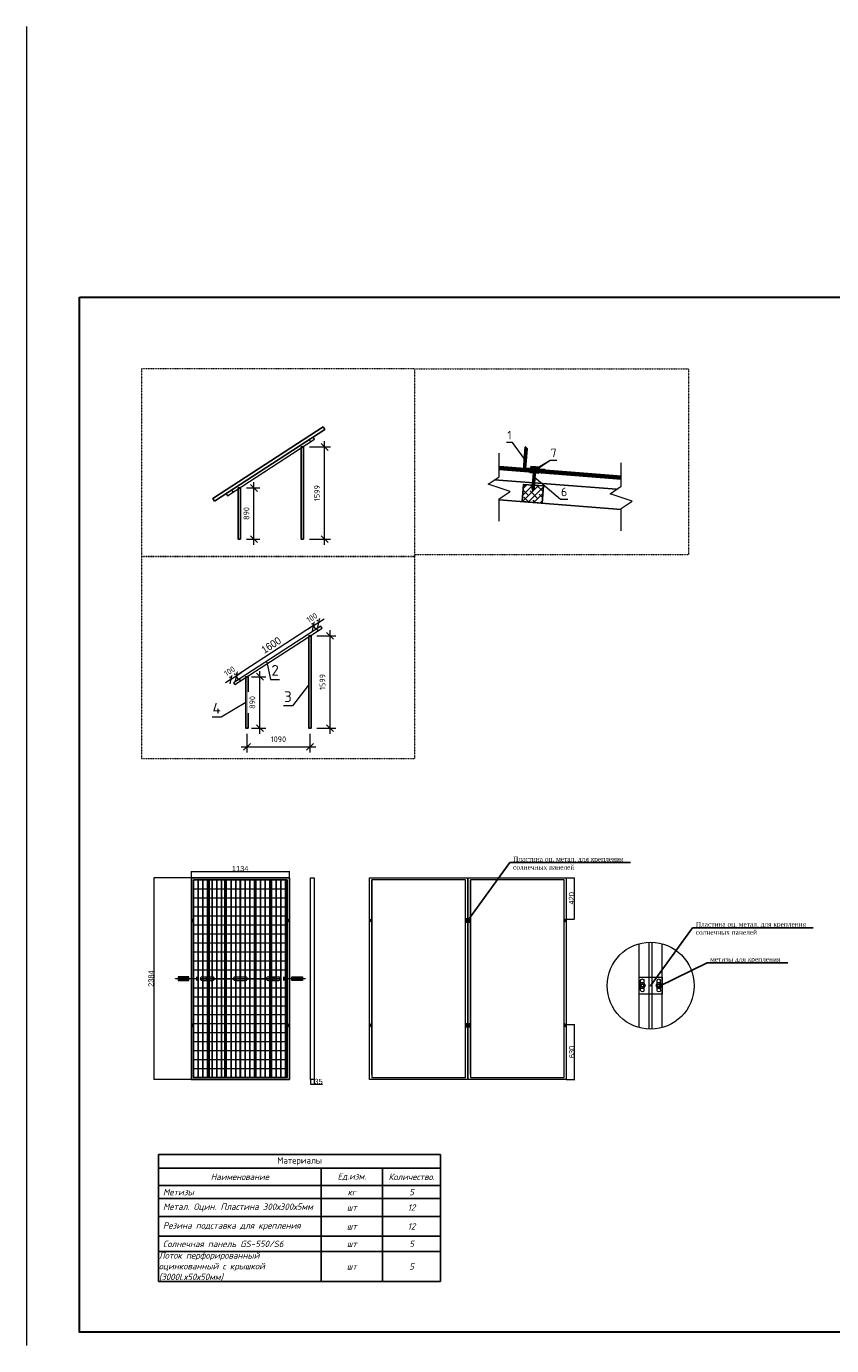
# Model space of a CAD drawing. Header units: millimetres. Extents: x -228268 to 1513407, y -439898 to -137408.
# Tile 116 of 128: x 372813 to 395131, y -381996 to -345414. Entities that reach past the tile are written whole.
import ezdxf
from ezdxf import colors
from ezdxf.entities.mleader import LeaderData, LeaderLine
from ezdxf.enums import TextEntityAlignment as Align
from ezdxf.math import Vec2, Vec3

# ---------------------------------------------------------------- set-up
doc = ezdxf.new("R2010")
doc.units = ezdxf.units.MM
for name, pattern in [('( Dashed )', [0.75, 0.5, -0.25]), ('CENTER', [2, 1.25, -0.25, 0.25, -0.25]), ('DASHED', [0.75, 0.5, -0.25])]:
    doc.linetypes.add(name, pattern=pattern)
for name, color, linetype in [('PDF _USTUN HIDDEN', 7, 'Continuous'), ('PDF _Текст', 7, 'Continuous'), ('SEC. Оборудование (Equipment)', 7, 'Continuous')]:
    doc.layers.add(name, color=color, linetype=linetype)
for name, color, linetype, lineweight in [('Windows', 7, 'Continuous', 30), ('Кровля', 7, 'Continuous', 30), ('Линия', 7, 'Continuous', 25), ('Штриховка', 41, 'Continuous', 5), ('ЭЛЕКТРООСВЕЩЕНИЕ', 7, 'Continuous', 50), ('ЭМ', 3, 'Continuous', 20)]:
    doc.layers.add(name, color=color, linetype=linetype, lineweight=lineweight)
doc.styles.add('Annotative', font='times.ttf', dxfattribs={"height": 3})
doc.styles.add('Arial', font='arial.ttf', dxfattribs={"width": 0.9})
doc.styles.add('PDF Arial', font='arial.ttf')
doc.styles.get("Standard").update_dxf_attribs({"font": 'isocpeur.ttf'})
doc.styles.add('X_ISO', font='romans.shx', dxfattribs={"height": 2.5})
doc.styles.add('ГОСТ 350', font='isocpeur.ttf', dxfattribs={"height": 350})
doc.dimstyles.new('GB-5', dxfattribs={"dimtxt": 200, "dimasz": 120, "dimexe": 100, "dimexo": 100, "dimgap": 80, "dimtad": 1, "dimdec": 0, "dimdsep": 46, "dimtxsty": 'Standard', "dimblk": 'OBLIQUE', "dimcen": -200, "dimdle": 100, "dimadec": 0, "dimazin": 0, "dimtfac": 0.7, "dimtdec": 0, "dimtix": 1, "dimtmove": 0, "dimatfit": 3, "dimldrblk": 'OBLIQUE', "dimfxl": 1, "dimtfill": 1, "dimtzin": 0, "dimarcsym": 0})
doc.dimstyles.new('привязки', dxfattribs={"dimtxt": 130, "dimasz": 70, "dimexe": 0, "dimexo": 0, "dimgap": 50, "dimtad": 1, "dimdec": 0, "dimzin": 1, "dimdsep": 46, "dimtxsty": 'Arial', "dimblk": 'ARCHTICK', "dimcen": 2.5, "dimclrd": 256, "dimclre": 256, "dimclrt": 7, "dimadec": 1, "dimazin": 0, "dimtfac": 1, "dimtdec": 0, "dimtmove": 0, "dimatfit": 3, "dimldrblk": 'ARCHTICK', "dimfxl": 1, "dimarcsym": 0})

# ---------------------------------------------------------------- blocks, each defined once
blk = doc.blocks.new('_DotSmall')
at = {"color": 0, "linetype": 'ByBlock', "const_width": 0.5}
blk.add_lwpolyline([(-0.0625, 0, 1), (0.0625, 0, 1)], format="xyb", close=True, dxfattribs=at)
blk = doc.blocks.new('*T452')
at = {"layer": 'SEC. Оборудование (Equipment)', "color": 0, "linetype": 'ByBlock', "lineweight": -2, "transparency": 16777216}
for p, q in [((0, 0), (7815, 0)), ((0, 0), (0, -3519)), ((7815, 0), (7815, -3519)), ((0, -377), (4506, -377)), ((4506, -377), (7815, -377)), ((4506, -377), (4506, -863)), ((6210, -377), (6210, -3519)), ((0, -863), (7815, -863)), ((4506, -863), (4506, -1224)), ((0, -1224), (7815, -1224)), ((4506, -1224), (4506, -3519)), ((0, -1719), (7815, -1719)), ((0, -2268), (7815, -2268)), ((0, -2691), (7815, -2691)), ((0, -3519), (4506, -3519)), ((4506, -3519), (7815, -3519))]:
    blk.add_line(p, q, dxfattribs=at)
at = {"layer": 'SEC. Оборудование (Equipment)', "lineweight": -3, "transparency": 16777216}
for s, insert, char_height, width, attachment_point, style in [('Материалы', (3908, -188), 175.5, 7797.13, 5, 'ГОСТ 350'), ('{\\fISOCPEUR|b0|i1|c204|p34;Наименование}', (2253, -620), 175.81, 4488.84, 5, 'X_ISO'), ('{\\fISOCPEUR|b0|i1|c204|p34;Ед.изм.}', (5358, -620), 175.81, 1685.9, 5, 'X_ISO'), ('{\\fISOCPEUR|b0|i1|c204|p34;Количество.}', (7012, -620), 175.81, 1587.54, 5, 'X_ISO'), ('{\\fISOCPEUR|b0|i1|c204|p34;\\C256; Метизы}', (9, -1044), 178.88, 4488.53, 4, 'X_ISO'), ('{\\fISOCPEUR|b0|i1|c204|p34;кг}', (5358, -1044), 175.81, 1685.9, 5, 'X_ISO'), ('{\\fISOCPEUR|b0|i1|c204|p34;5}', (7012, -1044), 178.88, 1579.12, 5, 'X_ISO'), ('{\\fISOCPEUR|b0|i1|c204|p34;\\C256; Метал. Оцин. Пластина 300х300х5мм}', (9, -1472), 178.88, 4488.53, 4, 'X_ISO'), ('{\\fISOCPEUR|b0|i1|c204|p34;шт}', (5358, -1472), 175.81, 1685.9, 5, 'X_ISO'), ('{\\fISOCPEUR|b0|i1|c204|p34;12}', (7012, -1472), 178.88, 1579.12, 5, 'X_ISO'), ('{\\fISOCPEUR|b0|i1|c204|p34;\\C256; Резина подставка для крепления}', (9, -1993), 178.88, 4488.53, 4, 'X_ISO'), ('{\\fISOCPEUR|b0|i1|c204|p34;шт}', (5358, -1993), 175.81, 1685.9, 5, 'X_ISO'), ('{\\fISOCPEUR|b0|i1|c204|p34;12}', (7012, -1993), 178.88, 1579.12, 5, 'X_ISO'), ('{\\fISOCPEUR|b0|i1|c204|p34;\\C256; Солнечная панель GS-550/S6}', (9, -2479), 178.88, 4488.53, 4, 'X_ISO'), ('{\\fISOCPEUR|b0|i1|c204|p34;шт}', (5358, -2479), 175.81, 1685.9, 5, 'X_ISO'), ('{\\fISOCPEUR|b0|i1|c204|p34;5}', (7012, -2479), 178.88, 1579.12, 5, 'X_ISO'), ('{\\fISOCPEUR|b0|i1|c204|p34;\\C256;Лоток перфорированный оцинкованный с крышкой \\fISOCPEUR|b0|i1|c0|p34;(3000L\\fISOCPEUR|b0|i1|c204|p34;х\\fISOCPEUR|b0|i1|c0|p34;50\\fISOCPEUR|b0|i1|c204|p34;х\\fISOCPEUR|b0|i1|c0|p34;50\\fISOCPEUR|b0|i1|c204|p34;мм\\fISOCPEUR|b0|i1|c0|p34;)}', (9, -3105), 178.885, 4488.53, 4, 'X_ISO'), ('{\\fISOCPEUR|b0|i1|c204|p34;шт}', (5358, -3105), 175.81, 1685.9, 5, 'X_ISO'), ('{\\fISOCPEUR|b0|i1|c0|p34;5}', (7012, -3105), 178.88, 1579.12, 5, 'X_ISO')]:
    blk.add_mtext(s, dxfattribs=dict(at, insert=insert, char_height=char_height, width=width, attachment_point=attachment_point, style=style))
blk = doc.blocks.new('_Oblique')
at = {"color": 0, "linetype": 'ByBlock', "lineweight": -2}
blk.add_line((-0.5, -0.5), (0.5, 0.5), dxfattribs=at)
blk = doc.blocks.new('*D445')
at = {"color": 0, "lineweight": -2, "transparency": 16777216}
for p, q in [((10671181, -3606893), (10671181, -3605804)), ((10671050, -3605904), (10671281, -3605904)), ((10671050, -3606793), (10671281, -3606793))]:
    blk.add_line(p, q, dxfattribs=at)
at = {"color": 0, "linetype": 'ByBlock', "lineweight": -2, "transparency": 16777216, "xscale": 120, "yscale": 120, "zscale": 120}
for p, rotation in [((10671181, -3605904), 90), ((10671181, -3606793), 270)]:
    blk.add_blockref('_Oblique', p, dxfattribs=dict(at, rotation=rotation))
at = {"color": 0, "linetype": 'ByBlock', "lineweight": 30, "transparency": 16777216, "insert": (10671050, -3606348), "char_height": 300, "attachment_point": 5, "rotation": 90, "bg_fill": 3, "box_fill_scale": 1.1, "bg_fill_color": 256, "bg_fill_true_color": 13158600, "bg_fill_transparency": 0}
blk.add_mtext('{\\H0.33333x;890}', dxfattribs=at)
at = {"layer": 'Defpoints', "color": 0, "linetype": 'ByBlock', "lineweight": 30, "transparency": 16777216}
for p in [(10670950, -3605904), (10671181, -3605904), (10670950, -3606793)]:
    blk.add_point(p, dxfattribs=at)
blk = doc.blocks.new('*D446')
at = {"color": 0, "lineweight": -2, "transparency": 16777216}
for p, q in [((10672404, -3606893), (10672404, -3605094)), ((10672141, -3605194), (10672504, -3605194)), ((10672141, -3606793), (10672504, -3606793))]:
    blk.add_line(p, q, dxfattribs=at)
at = {"layer": 'Defpoints', "color": 0, "linetype": 'ByBlock', "lineweight": 30, "transparency": 16777216}
for p in [(10672041, -3605194), (10672404, -3605194), (10672041, -3606793)]:
    blk.add_point(p, dxfattribs=at)
at = {"color": 0, "linetype": 'ByBlock', "lineweight": -2, "transparency": 16777216, "xscale": 120, "yscale": 120, "zscale": 120}
for p, rotation in [((10672404, -3605194), 90), ((10672404, -3606793), 270)]:
    blk.add_blockref('_Oblique', p, dxfattribs=dict(at, rotation=rotation))
at = {"color": 0, "linetype": 'ByBlock', "lineweight": 30, "transparency": 16777216, "insert": (10672273, -3605994), "char_height": 300, "attachment_point": 5, "rotation": 90, "bg_fill": 3, "box_fill_scale": 1.1, "bg_fill_color": 256, "bg_fill_true_color": 13158600, "bg_fill_transparency": 0}
blk.add_mtext('{\\H0.33333x;1599}', dxfattribs=at)
blk = doc.blocks.new('_ArchTick')
at = {"color": 0, "linetype": 'ByBlock', "const_width": 0.15}
blk.add_lwpolyline([(-0.5, -0.5), (0.5, 0.5)], dxfattribs=at)
blk = doc.blocks.new('*D438')
at = {"lineweight": -2, "transparency": 16777216}
for p, q in [((10721045, -3610495), (10719703, -3611367)), ((10721086, -3610559), (10721045, -3610495)), ((10719744, -3611431), (10719703, -3611367))]:
    blk.add_line(p, q, dxfattribs=at)
at = {"layer": 'Defpoints', "color": 0, "lineweight": 15, "transparency": 16777216}
for p in [(10721086, -3610559), (10719703, -3611367), (10719744, -3611431)]:
    blk.add_point(p, dxfattribs=at)
at = {"lineweight": -2, "transparency": 16777216, "xscale": 70, "yscale": 70, "zscale": 70}
for p, rotation in [((10721045, -3610495), 33.01683710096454), ((10719703, -3611367), 213.0168371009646)]:
    blk.add_blockref('_ArchTick', p, dxfattribs=dict(at, rotation=rotation))
at = {"color": 7, "lineweight": 15, "transparency": 16777216, "insert": (10720310, -3610834), "char_height": 130, "attachment_point": 5, "rotation": 33.0168, "style": 'Arial'}
blk.add_mtext('1600', dxfattribs=at)
blk = doc.blocks.new('*D440')
at = {"color": 0, "lineweight": -2, "transparency": 16777216}
for p, q in [((10719690, -3611347), (10719649, -3611283)), ((10719703, -3611367), (10719804, -3611302)), ((10719619, -3611421), (10719518, -3611486)), ((10719606, -3611401), (10719565, -3611337)), ((10719619, -3611421), (10719703, -3611367))]:
    blk.add_line(p, q, dxfattribs=at)
at = {"color": 0, "linetype": 'ByBlock', "lineweight": -2, "transparency": 16777216, "xscale": 120, "yscale": 120, "zscale": 120}
for p, rotation in [((10719703, -3611367), 212.7763255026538), ((10719619, -3611421), 32.7763255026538)]:
    blk.add_blockref('_Oblique', p, dxfattribs=dict(at, rotation=rotation))
at = {"color": 0, "linetype": 'ByBlock', "lineweight": 30, "transparency": 16777216, "insert": (10719590, -3611284), "char_height": 300, "attachment_point": 5, "rotation": 32.7763, "bg_fill": 3, "box_fill_scale": 1.1, "bg_fill_color": 256, "bg_fill_true_color": 13158600, "bg_fill_transparency": 0}
blk.add_mtext('{\\H0.33333x;100}', dxfattribs=at)
at = {"layer": 'Defpoints', "color": 0, "linetype": 'ByBlock', "lineweight": 30, "transparency": 16777216}
for p in [(10719660, -3611485), (10719703, -3611367), (10719744, -3611431)]:
    blk.add_point(p, dxfattribs=at)
blk = doc.blocks.new('*D441')
at = {"color": 0, "lineweight": -2, "transparency": 16777216}
for p, q in [((10721032, -3610475), (10720991, -3610411)), ((10721116, -3610420), (10721074, -3610357)), ((10721129, -3610441), (10721230, -3610375)), ((10721045, -3610495), (10720944, -3610560)), ((10721045, -3610495), (10721129, -3610441))]:
    blk.add_line(p, q, dxfattribs=at)
at = {"color": 0, "linetype": 'ByBlock', "lineweight": -2, "transparency": 16777216, "xscale": 120, "yscale": 120, "zscale": 120}
for p, rotation in [((10721045, -3610495), 33.01547917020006), ((10721129, -3610441), 213.0154791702)]:
    blk.add_blockref('_Oblique', p, dxfattribs=dict(at, rotation=rotation))
at = {"color": 0, "linetype": 'ByBlock', "lineweight": 30, "transparency": 16777216, "insert": (10721016, -3610358), "char_height": 300, "attachment_point": 5, "rotation": 33.0155, "bg_fill": 3, "box_fill_scale": 1.1, "bg_fill_color": 256, "bg_fill_true_color": 13158600, "bg_fill_transparency": 0}
blk.add_mtext('{\\H0.33333x;100}', dxfattribs=at)
at = {"layer": 'Defpoints', "color": 0, "linetype": 'ByBlock', "lineweight": 30, "transparency": 16777216}
for p in [(10721086, -3610559), (10721129, -3610441), (10721170, -3610504)]:
    blk.add_point(p, dxfattribs=at)
blk = doc.blocks.new('*D442')
at = {"color": 0, "lineweight": -2, "transparency": 16777216}
for p, q in [((10721330, -3612372), (10721330, -3610572)), ((10721101, -3610672), (10721430, -3610672)), ((10721101, -3612272), (10721430, -3612272))]:
    blk.add_line(p, q, dxfattribs=at)
at = {"layer": 'Defpoints', "color": 0, "linetype": 'ByBlock', "lineweight": 30, "transparency": 16777216}
for p in [(10721001, -3610672), (10721330, -3610672), (10721001, -3612272)]:
    blk.add_point(p, dxfattribs=at)
at = {"color": 0, "linetype": 'ByBlock', "lineweight": -2, "transparency": 16777216, "xscale": 120, "yscale": 120, "zscale": 120}
for p, rotation in [((10721330, -3610672), 90), ((10721330, -3612272), 270)]:
    blk.add_blockref('_Oblique', p, dxfattribs=dict(at, rotation=rotation))
at = {"color": 0, "linetype": 'ByBlock', "lineweight": 30, "transparency": 16777216, "insert": (10721199, -3611472), "char_height": 300, "attachment_point": 5, "rotation": 90, "bg_fill": 3, "box_fill_scale": 1.1, "bg_fill_color": 256, "bg_fill_true_color": 13158600, "bg_fill_transparency": 0}
blk.add_mtext('{\\H0.33333x;1599}', dxfattribs=at)
blk = doc.blocks.new('*D443')
at = {"color": 0, "lineweight": -2, "transparency": 16777216}
for p, q in [((10720115, -3612372), (10720115, -3611282)), ((10719971, -3611382), (10720215, -3611382)), ((10719971, -3612272), (10720215, -3612272))]:
    blk.add_line(p, q, dxfattribs=at)
at = {"color": 0, "linetype": 'ByBlock', "lineweight": -2, "transparency": 16777216, "xscale": 120, "yscale": 120, "zscale": 120}
for p, rotation in [((10720115, -3611382), 90), ((10720115, -3612272), 270)]:
    blk.add_blockref('_Oblique', p, dxfattribs=dict(at, rotation=rotation))
at = {"color": 0, "linetype": 'ByBlock', "lineweight": 30, "transparency": 16777216, "insert": (10719984, -3611827), "char_height": 300, "attachment_point": 5, "rotation": 90, "bg_fill": 3, "box_fill_scale": 1.1, "bg_fill_color": 256, "bg_fill_true_color": 13158600, "bg_fill_transparency": 0}
blk.add_mtext('{\\H0.33333x;890}', dxfattribs=at)
at = {"layer": 'Defpoints', "color": 0, "linetype": 'ByBlock', "lineweight": 30, "transparency": 16777216}
for p in [(10719871, -3611382), (10720115, -3611382), (10719871, -3612272)]:
    blk.add_point(p, dxfattribs=at)
blk = doc.blocks.new('*D444')
at = {"color": 0, "lineweight": -2, "transparency": 16777216}
for p, q in [((10719891, -3612372), (10719891, -3612696)), ((10720981, -3612372), (10720981, -3612696)), ((10719791, -3612596), (10721081, -3612596))]:
    blk.add_line(p, q, dxfattribs=at)
at = {"color": 0, "linetype": 'ByBlock', "lineweight": -2, "transparency": 16777216, "xscale": 120, "yscale": 120, "zscale": 120, "rotation": 180}
blk.add_blockref('_Oblique', (10719891, -3612596), dxfattribs=at)
at = {"color": 0, "linetype": 'ByBlock', "lineweight": -2, "transparency": 16777216, "xscale": 120, "yscale": 120, "zscale": 120}
blk.add_blockref('_Oblique', (10720981, -3612596), dxfattribs=at)
at = {"color": 0, "linetype": 'ByBlock', "lineweight": 30, "transparency": 16777216, "insert": (10720436, -3612465), "char_height": 300, "attachment_point": 5, "bg_fill": 3, "box_fill_scale": 1.1, "bg_fill_color": 256, "bg_fill_true_color": 13158600, "bg_fill_transparency": 0}
blk.add_mtext('{\\H0.33333x;1090}', dxfattribs=at)
at = {"layer": 'Defpoints', "color": 0, "linetype": 'ByBlock', "lineweight": 30, "transparency": 16777216}
for p in [(10719891, -3612272), (10720981, -3612272), (10720981, -3612596)]:
    blk.add_point(p, dxfattribs=at)
blk = doc.blocks.new('птсм')
at = {"layer": 'Штриховка'}
h = blk.add_hatch(dxfattribs=at)
h.set_pattern_fill('ANSI38', color=256, scale=30, style=0)
h.set_pattern_definition([(45, (10184409.33, -3612190.19), (-67.35192, 67.35192), []), (135, (10184409.33, -3612190.19), (-202.055763, 67.35192), [238.125, -142.875])])
h.paths.add_polyline_path([(10321938, -3838017), (10322370, -3838051), (10322399, -3837677), (10321967, -3837643)])
for p, q in [((10322189, -3837312), (10322157, -3837721)), ((10322213, -3837250), (10322170, -3837798)), ((10322196, -3837358), (10322185, -3837357)), ((10322221, -3837405), (10322185, -3837357)), ((10322196, -3837724), (10322228, -3837315)), ((10322196, -3837358), (10322224, -3837360)), ((10322205, -3837292), (10322204, -3837308)), ((10322204, -3837308), (10322214, -3837309)), ((10322214, -3837309), (10322215, -3837293)), ((10322195, -3837731), (10322160, -3837682)), ((10322198, -3837689), (10322163, -3837641)), ((10322202, -3837647), (10322166, -3837599)), ((10322205, -3837606), (10322170, -3837557)), ((10322209, -3837556), (10322174, -3837507)), ((10322213, -3837506), (10322178, -3837457)), ((10322217, -3837455), (10322181, -3837407)), ((10322157, -3837721), (10322171, -3837790)), ((10322173, -3837784), (10322168, -3837777)), ((10322171, -3837790), (10322196, -3837724))]:
    blk.add_line(p, q)
at = {"linetype": 'CENTER', "ltscale": 0.1}
blk.add_line((10322208, -3837314), (10322171, -3837790), dxfattribs=at)
at = {"lineweight": 15}
for points in [[(10321439, -3838438), (10321439, -3837957), (10321679, -3837797), (10321199, -3837637), (10321439, -3837477), (10321439, -3836970)], [(10324080, -3838646), (10324080, -3838165), (10324320, -3838005), (10323840, -3837845), (10324080, -3837685), (10324080, -3837178)]]:
    blk.add_lwpolyline(points, dxfattribs=at)
at = {"lineweight": 30}
blk.add_lwpolyline([(10322003, -3836830), (10321964, -3837328), (10322462, -3837367), (10322428, -3837331), (10322009, -3837298), (10322042, -3836875), (10322003, -3836830)], dxfattribs=at)
blk.add_lwpolyline([(10322205, -3837292), (10322145, -3837287), (10322143, -3837308), (10322274, -3837319), (10322275, -3837298), (10322215, -3837293)])
at = {"color": 0}
blk.add_lwpolyline([(10321938, -3838017), (10321967, -3837643), (10322399, -3837677), (10322370, -3838051)], close=True, dxfattribs=at)
at = {"layer": 'Windows', "lineweight": 120}
for p, q in [((10322303, -3837355), (10322108, -3837340)), ((10322306, -3837321), (10322111, -3837306))]:
    blk.add_line(p, q, dxfattribs=at)
at = {"layer": 'Кровля', "color": 7, "lineweight": 70}
blk.add_line((10321439, -3837287), (10324080, -3837495), dxfattribs=at)
at = {"layer": 'Линия'}
blk.add_line((10321341, -3837543), (10323982, -3837750), dxfattribs=at)
blk.add_lwpolyline([(10324080, -3838186), (10321439, -3837978)], dxfattribs=at)
blk = doc.blocks.new('vcBlockPos')
at = {"color": 0, "linetype": 'ByBlock', "lineweight": -2, "style": 'Arial'}
blk.add_attdef('ПОЗИЦИЯ', text='', height=250, dxfattribs=at).set_placement((0, 0), align=Align.BOTTOM_CENTER)
at = {"color": 0, "linetype": 'ByBlock', "lineweight": -2, "style": 'Arial', "flags": 1}
blk.add_attdef('КОЛИЧЕСТВО', text='', height=250, dxfattribs=at).set_placement((0, 0), align=Align.RIGHT)
at = {"color": 0, "linetype": 'ByBlock', "lineweight": -2, "style": 'Arial'}
blk.add_attdef('НТЕКСТ', text='', height=250, dxfattribs=at).set_placement((0, 0), align=Align.TOP_CENTER)
blk = doc.blocks.new('рпропр')
at = {"color": 144}
blk.add_lwpolyline([(10670495.8, -3606133.4), (10672407.1, -3604892.1), (10672377.8, -3604847), (10670466.5, -3606088.3)], close=True, dxfattribs=at)
at = {"lineweight": 15}
for points in [[(10670698.4, -3606006.6), (10670720.2, -3606040.1), (10672230.6, -3605059.1), (10672208.8, -3605025.6)], [(10672106, -3605087.6), (10672139.5, -3605065.8), (10672141.7, -3605069.2), (10672108.2, -3605091)], [(10670763.3, -3605959.6), (10670796.9, -3605937.8), (10670799, -3605941.2), (10670765.5, -3605963)]]:
    blk.add_lwpolyline(points, close=True, dxfattribs=at)
at = {"linetype": '( Dashed )', "lineweight": 15, "ltscale": 0.001}
for points in [[(10672138.4, -3605071.3), (10672141.7, -3605069.2), (10672163.4, -3605102.6), (10672160.1, -3605104.7)], [(10670795.7, -3605943.4), (10670799, -3605941.2), (10670820.7, -3605974.6), (10670817.4, -3605976.8)]]:
    blk.add_lwpolyline(points, close=True, dxfattribs=at)
at = {"color": 0}
for points in [[(10672040.8, -3606793.4), (10672040.8, -3605194), (10672000.8, -3605194), (10672000.8, -3606793.4)], [(10670949.6, -3606793.4), (10670949.6, -3605903.5), (10670909.6, -3605903.5), (10670909.6, -3606793.4)]]:
    blk.add_lwpolyline(points, close=True, dxfattribs=at)
at = {"linetype": 'ByBlock', "lineweight": 30}
dim = blk.add_linear_dim(base=(10672404.2, -3605194), p1=(10672040.8, -3606793.4), p2=(10672040.8, -3605194), angle=90, text='{\\H0.33333x;<>}', dimstyle='GB-5', override={"dimfxl": 1.25, "dimarcsym": 1}, dxfattribs=at)
dim.commit()
dim.dimension.update_dxf_attribs({"geometry": '*D446', "text_midpoint": (10672273.1, -3605993.7)})
dim = blk.add_linear_dim(base=(10671180.8, -3605903.5), p1=(10670949.6, -3606793.4), p2=(10670949.6, -3605903.5), angle=90, text='{\\H0.33333x;<>}', dimstyle='GB-5', override={"dimfxl": 1.25, "dimarcsym": 1}, dxfattribs=at)
dim.commit()
dim.dimension.update_dxf_attribs({"geometry": '*D445', "text_midpoint": (10671180.8, -3606348.5), "dimtype": 129})
blk = doc.blocks.new('ррапопроп')
at = {"lineweight": 15}
for points in [[(10719659.7, -3611485), (10719681.5, -3611518.6), (10721191.9, -3610537.6), (10721170.1, -3610504.1)], [(10721067.3, -3610566.1), (10721100.8, -3610544.3), (10721103, -3610547.6), (10721069.5, -3610569.4)], [(10719724.6, -3611438.1), (10719758.1, -3611416.3), (10719760.3, -3611419.6), (10719726.8, -3611441.4)]]:
    blk.add_lwpolyline(points, close=True, dxfattribs=at)
at = {"linetype": '( Dashed )', "lineweight": 15, "ltscale": 0.001}
for points in [[(10721099.7, -3610549.8), (10721103, -3610547.6), (10721124.7, -3610581), (10721121.3, -3610583.2)], [(10719757, -3611421.8), (10719760.3, -3611419.6), (10719782, -3611453), (10719778.7, -3611455.2)]]:
    blk.add_lwpolyline(points, close=True, dxfattribs=at)
at = {"color": 0}
for points in [[(10721001, -3612271.9), (10721001, -3610672.5), (10720961, -3610672.5), (10720961, -3612271.9)], [(10719910.9, -3612271.9), (10719910.9, -3611382), (10719870.9, -3611382), (10719870.9, -3612271.9)]]:
    blk.add_lwpolyline(points, close=True, dxfattribs=at)
at = {"lineweight": 15}
dim = blk.add_aligned_dim(p1=(10721086.2, -3610558.5), p2=(10719743.8, -3611430.9), distance=-75.6, text='1600', dimstyle='привязки', dxfattribs=at)
dim.commit()
dim.dimension.update_dxf_attribs({"geometry": '*D438', "text_midpoint": (10720310.4, -3610833.7)})
at = {"linetype": 'ByBlock', "lineweight": 30}
for p1, p2, picture, middle in [((10721086.2, -3610558.5), (10721170.1, -3610504), '*D441', (10721015.5, -3610358)), ((10719659.7, -3611485), (10719743.8, -3611430.9), '*D440', (10719589.8, -3611284.2))]:
    dim = blk.add_aligned_dim(p1=p1, p2=p2, distance=75.6, text='{\\H0.33333x;<>}', dimstyle='GB-5', override={"dimfxl": 1.25, "dimarcsym": 1}, dxfattribs=at)
    dim.commit()
    dim.dimension.update_dxf_attribs({"geometry": picture, "text_midpoint": middle})
for base, p1, p2, picture, middle in [((10721329.8, -3610672.5), (10721001, -3612271.9), (10721001, -3610672.5), '*D442', (10721329.8, -3611472.2)), ((10720115.2, -3611382), (10719870.9, -3612271.9), (10719870.9, -3611382), '*D443', (10720115.2, -3611826.9))]:
    dim = blk.add_linear_dim(base=base, p1=p1, p2=p2, angle=90, text='{\\H0.33333x;<>}', dimstyle='GB-5', override={"dimfxl": 1.25, "dimarcsym": 1}, dxfattribs=at)
    dim.commit()
    dim.dimension.update_dxf_attribs({"geometry": picture, "text_midpoint": middle, "dimtype": 128})
dim = blk.add_linear_dim(base=(10720981, -3612596.1), p1=(10719890.9, -3612271.9), p2=(10720981, -3612271.9), text='{\\H0.33333x;<>}', dimstyle='GB-5', override={"dimfxl": 1.25, "dimarcsym": 1}, dxfattribs=at)
dim.commit()
dim.dimension.update_dxf_attribs({"geometry": '*D444', "text_midpoint": (10720436, -3612596.1), "dimtype": 128})

msp = doc.modelspace()

# ---------------------------------------------------------------- linework, layer by layer
at = {"lineweight": 9}
msp.add_line((372813.1, -345414.3), (372813.1, -381996.3), dxfattribs=at)
at = {"lineweight": 15}
msp.add_line((386898.3, -357735.9), (387334.6, -357441.5), dxfattribs=at)
at = {"lineweight": 30}
msp.add_lwpolyline([(374286.5, -352920.5), (413786.5, -352920.5), (413786.5, -381620.5), (374286.5, -381620.5)], close=True, dxfattribs=at)
at = {"linetype": 'DASHED', "lineweight": 15, "ltscale": 0.05}
msp.add_lwpolyline([(391163.2, -360070.6), (383582.4, -360070.6), (383582.4, -354910.6), (391163.2, -354910.6)], close=True, dxfattribs=at)
at = {"lineweight": 15}
for points in [[(386613.8, -357392.5), (386283.8, -356950.1), (386123.8, -356950.1)], [(386914.5, -357693.6), (387334.6, -357441.5), (387519.4, -357441.5)], [(386884.8, -357907.3), (387618.2, -358522.5), (387815.5, -358522.5)]]:
    msp.add_lwpolyline(points, dxfattribs=at)
at = {"layer": 'PDF _USTUN HIDDEN', "lineweight": 15}
for points in [[(377384.5, -369021.1), (376341.5, -369021.1)], [(376345, -369028), (376345, -374613.3)], [(377386.5, -369019), (377386.5, -368844.4)], [(377393.5, -368847.8), (380093.3, -368847.8)], [(377446.8, -374474.7), (377446.8, -369081.4)], [(380100.9, -369019), (380100.9, -368844.4)], [(382386.8, -374474.7), (382386.8, -369081.4), (382386.8, -374562.1), (384980.5, -374562.1), (384980.5, -369081.4), (382386.8, -369081.4)], [(385121.3, -374474.7), (385121.3, -369081.4), (385121.3, -374562.1), (387715.1, -374562.1), (387715.1, -369081.4), (385121.3, -369081.4)], [(387777.4, -369021.1), (388002.6, -369021.1)], [(387999.2, -369028), (387999.2, -370163.1)], [(377437.8, -370236.6), (377437.8, -370177.7)], [(380071.1, -370236.6), (380071.1, -370177.7)], [(382377.8, -370236.6), (382377.8, -370177.7)], [(385011.7, -370236.6), (385011.7, -370177.7)], [(385112.3, -370236.6), (385112.3, -370177.7)], [(387746.2, -370236.6), (387746.2, -370177.7)], [(387777.4, -370170.7), (388002.6, -370170.7)], [(389797.9, -373179.6), (389797.9, -370852.1)], [(390069.5, -370810.6), (390069.5, -373221.2)], [(390160.4, -373221.2), (390160.4, -370810.6)], [(390432, -373179.6), (390432, -370852.1)], [(377533.4, -371826.9), (376944.4, -371826.9), (376944.4, -371815.1), (377533.4, -371815.1)], [(376944.4, -371820.7), (377533.4, -371820.7)], [(377312.4, -371785.3), (377017.9, -371785.3)], [(377312.4, -371797.1), (377017.9, -371797.1)], [(377312.4, -371808.9), (377017.9, -371808.9)], [(377312.4, -371832.5), (377017.9, -371832.5)], [(377312.4, -371844.2), (377017.9, -371844.2)], [(377312.4, -371856), (377017.9, -371856)], [(377533.4, -371867.8), (377533.4, -371773.6)], [(377539.7, -371867.8), (377539.7, -371773.6)], [(377633.9, -371815.1), (379852.8, -371815.1)], [(377633.9, -371820.7), (379852.8, -371820.7)], [(377633.9, -371826.9), (379852.8, -371826.9)], [(377681, -371773.6), (377975.6, -371773.6)], [(378595.8, -371773.6), (378891, -371773.6)], [(379511.2, -371773.6), (379805.7, -371773.6)], [(379947.7, -371867.8), (379947.7, -371773.6)], [(379953.3, -371867.8), (379953.3, -371773.6)], [(379953.3, -371815.1), (380543, -371815.1), (380543, -371826.9), (379953.3, -371826.9)], [(379953.3, -371820.7), (380543, -371820.7)], [(380174.3, -371785.3), (380468.9, -371785.3)], [(380174.3, -371797.1), (380468.9, -371797.1)], [(380174.3, -371808.9), (380468.9, -371808.9)], [(380174.3, -371832.5), (380468.9, -371832.5)], [(380174.3, -371844.2), (380468.9, -371844.2)], [(380174.3, -371856), (380468.9, -371856)], [(389938.4, -372140.7), (389938.4, -371875.3)], [(390391.4, -372140.7), (390391.4, -371875.3)], [(377437.8, -373142.9), (377437.8, -373084)], [(380071.1, -373142.9), (380071.1, -373084)], [(382377.8, -373142.9), (382377.8, -373084)], [(385011.7, -373142.9), (385011.7, -373084)], [(385011.7, -373142.9), (385011.7, -373084)], [(385112.3, -373142.9), (385112.3, -373084)], [(385112.3, -373142.9), (385112.3, -373084)], [(387746.2, -373142.9), (387746.2, -373084)], [(387777.4, -373088.1), (388011, -373088.1)], [(388006.8, -374613.3), (388006.8, -373095.7)], [(377384.5, -374621), (376341.5, -374621)], [(380689.9, -374623), (380689.9, -374754)], [(380697.5, -374750.5), (380786.2, -374750.5)], [(380793.2, -374623), (380793.2, -374754)], [(380793.2, -374750.5), (381016.3, -374750.5)], [(387777.4, -374621), (388011, -374621)]]:
    msp.add_lwpolyline(points, dxfattribs=at)
at = {"layer": 'PDF _USTUN HIDDEN', "lineweight": 25}
for points in [[(380100.9, -374621), (377386.5, -374621), (377386.5, -369021.1), (380100.9, -369021.1)], [(380040.6, -369081.4), (380040.6, -374562.1), (377446.8, -374562.1), (377446.8, -369081.4)]]:
    msp.add_lwpolyline(points, close=True, dxfattribs=at)
at = {"layer": 'PDF _USTUN HIDDEN', "color": 5, "lineweight": 25}
for points in [[(377576.4, -374562.1), (377576.4, -369081.4)], [(377706, -374562.1), (377706, -369081.4)], [(377835.6, -374562.1), (377835.6, -369081.4)], [(377878.5, -374562.1), (377878.5, -369081.4)], [(377965.2, -374562.1), (377965.2, -369081.4)], [(378094.8, -374562.1), (378094.8, -369081.4)], [(378225, -374562.1), (378225, -369081.4)], [(378311, -374562.1), (378311, -369081.4)], [(378354.6, -374562.1), (378354.6, -369081.4)], [(378484.2, -374562.1), (378484.2, -369081.4)], [(378613.8, -374562.1), (378613.8, -369081.4)], [(378742.7, -374562.1), (378742.7, -369081.4)], [(378743.4, -369081.4), (378743.4, -374562.1), (378743.4, -369081.4)], [(378872.3, -374562.1), (378872.3, -369081.4)], [(379002.5, -374562.1), (379002.5, -369081.4)], [(379132.1, -374562.1), (379132.1, -369081.4)], [(379175.1, -374562.1), (379175.1, -369081.4)], [(379304.7, -374562.1), (379304.7, -369081.4)], [(379434.3, -374562.1), (379434.3, -369081.4)], [(379563.8, -374562.1), (379563.8, -369081.4)], [(379606.8, -374562.1), (379606.8, -369081.4)], [(379736.4, -374562.1), (379736.4, -369081.4)], [(379866.7, -374562.1), (379866.7, -369081.4)], [(379996.3, -374562.1), (379996.3, -369081.4)]]:
    msp.add_lwpolyline(points, dxfattribs=at)
at = {"layer": 'PDF _USTUN HIDDEN', "lineweight": 15}
for points in [[(380793.2, -374621), (380689.9, -374621), (380689.9, -369021.1), (380793.2, -369021.1)], [(385040.8, -374621), (382326.5, -374621), (382326.5, -369021.1), (385040.8, -369021.1)], [(387775.4, -374621), (385061, -374621), (385061, -369021.1), (387775.4, -369021.1)], [(377312.4, -371773.6), (377017.9, -371773.6), (377017.9, -371867.8), (377312.4, -371867.8)], [(380174.3, -371773.6), (380468.9, -371773.6), (380468.9, -371867.8), (380174.3, -371867.8)]]:
    msp.add_lwpolyline(points, close=True, dxfattribs=at)
at = {"layer": 'PDF _USTUN HIDDEN', "color": 5, "lineweight": 15}
for points in [[(377446.8, -369330.2), (380040.6, -369330.2)], [(377446.8, -369579.6), (380040.6, -369579.6)], [(377446.8, -369828.4), (380040.6, -369828.4)], [(377446.8, -370077.9), (380040.6, -370077.9)], [(377446.8, -370326.6), (380040.6, -370326.6)], [(377446.8, -370575.4), (380040.6, -370575.4)], [(377446.8, -370824.9), (380040.6, -370824.9)], [(377446.8, -371073.7), (380040.6, -371073.7)], [(377446.8, -371323.1), (380040.6, -371323.1)], [(377446.8, -371571.9), (380040.6, -371571.9)], [(377446.8, -372071.5), (380040.6, -372071.5)], [(377446.8, -372320.3), (380040.6, -372320.3)], [(377446.8, -372569.8), (380040.6, -372569.8)], [(377446.8, -372818.5), (380040.6, -372818.5)], [(377446.8, -373067.3), (380040.6, -373067.3)], [(377446.8, -373316.8), (380040.6, -373316.8)], [(377446.8, -373565.6), (380040.6, -373565.6)], [(377446.8, -373815), (380040.6, -373815)], [(377446.8, -374063.8), (380040.6, -374063.8)], [(377446.8, -374312.6), (380040.6, -374312.6)]]:
    msp.add_lwpolyline(points, dxfattribs=at)
at = {"layer": 'PDF _USTUN HIDDEN', "lineweight": 15}
for points in [[(377437.1, -370236.2, -0.9999997), (377415.6, -370236.6), (377415.6, -370177.7, -0.9999997), (377437.1, -370177.3)], [(380070.4, -370236.2, -0.9999997), (380048.9, -370236.6), (380048.9, -370177.7, -0.9999997), (380070.4, -370177.3)], [(382377.1, -370236.2, -0.9999997), (382355.6, -370236.6), (382355.6, -370177.7, -0.9999997), (382377.1, -370177.3)], [(385011, -370236.2, -0.9999997), (384989.6, -370236.6), (384989.6, -370177.7, -0.9999997), (385011, -370177.3)], [(385111.6, -370236.2, -0.9999997), (385090.1, -370236.6), (385090.1, -370177.7, -0.9999997), (385111.6, -370177.3)], [(387745.6, -370236.2, -0.9999997), (387724.1, -370236.6), (387724.1, -370177.7, -0.9999997), (387745.6, -370177.3)], [(377680.7, -371772.9, 1.0000001), (377681, -371867.8), (377975.6, -371867.8, 1.0000001), (377975.2, -371772.9)], [(378595.4, -371772.9, 1.0000001), (378595.8, -371867.8), (378891, -371867.8, 1.0000001), (378890.6, -371772.9)], [(379510.8, -371772.9, 1.0000001), (379511.2, -371867.8), (379805.7, -371867.8, 1.0000001), (379805.3, -371772.9)], [(389935.2, -372139.1, -0.9999997), (389838.5, -372140.7), (389838.5, -371875.3, -0.9999997), (389935.2, -371873.7)], [(390388.2, -372139.1, -0.9999997), (390291.5, -372140.7), (390291.5, -371875.3, -0.9999997), (390388.2, -371873.7)], [(377437.1, -373142.5, -0.9999997), (377415.6, -373142.9), (377415.6, -373084, -0.9999997), (377437.1, -373083.6)], [(380070.4, -373142.5, -0.9999997), (380048.9, -373142.9), (380048.9, -373084, -0.9999997), (380070.4, -373083.6)], [(382377.1, -373142.5, -0.9999997), (382355.6, -373142.9), (382355.6, -373084, -0.9999997), (382377.1, -373083.6)], [(385011, -373142.5, -0.9999997), (384989.6, -373142.9), (384989.6, -373084, -0.9999997), (385011, -373083.6)], [(385011, -373142.5, -0.9999997), (384989.6, -373142.9), (384989.6, -373084, -0.9999997), (385011, -373083.6)], [(385111.6, -373142.5, -0.9999997), (385090.1, -373142.9), (385090.1, -373084, -0.9999997), (385111.6, -373083.6)], [(385111.6, -373142.5, -0.9999997), (385090.1, -373142.9), (385090.1, -373084, -0.9999997), (385111.6, -373083.6)], [(387745.6, -373142.5, -0.9999997), (387724.1, -373142.9), (387724.1, -373084, -0.9999997), (387745.6, -373083.6)]]:
    msp.add_lwpolyline(points, format="xyb", dxfattribs=at)
for centre in [(377828.3, -371820.3), (379658.4, -371820.3)]:
    msp.add_circle(centre, 29.5, dxfattribs=at)
at = {"layer": 'PDF _USTUN HIDDEN', "transparency": 33554559}
for points in [[(376343.6, -369028), (376346.4, -369028), (376345, -369021.1)], [(377393.5, -368847.2), (377393.5, -368849.2), (377386.5, -368847.8)], [(380093.3, -368847.2), (380093.3, -368849.2), (380100.9, -368847.8)], [(387997.8, -369028), (388000.6, -369028), (387999.2, -369021.1)], [(387997.8, -370163.1), (388000.6, -370163.1), (387999.2, -370170.7)], [(388006.1, -373095.7), (388008.2, -373095.7), (388006.8, -373088.1)], [(376343.6, -374613.3), (376346.4, -374613.3), (376345, -374621)], [(380697.5, -374749.2), (380697.5, -374751.2), (380689.9, -374750.5)], [(380786.2, -374749.2), (380786.2, -374751.2), (380793.2, -374750.5)], [(388006.1, -374613.3), (388008.2, -374613.3), (388006.8, -374621)]]:
    msp.add_solid(points, dxfattribs=at)
at = {"layer": 'ЭМ'}
for points in [[(384980.5, -370157), (385121.3, -370157), (385121.3, -370260.7), (384980.5, -370260.7)], [(389797.9, -371782.4), (390432, -371782.4), (390432, -372249.4), (389797.9, -372249.4)], [(389844.6, -371935.6), (389802.4, -372008.8), (389844.6, -372081.9), (389929.1, -372081.9), (389971.4, -372008.8), (389929.1, -371935.6)], [(390297.6, -371934), (390255.4, -372007.2), (390297.6, -372080.4), (390382.1, -372080.4), (390424.4, -372007.2), (390382.1, -371934)], [(384980.5, -373063.3), (385121.3, -373063.3), (385121.3, -373167), (384980.5, -373167)]]:
    msp.add_lwpolyline(points, close=True, dxfattribs=at)
for centre, radius in [((385000.3, -370207.3), 10.7), ((385100.8, -370206.9), 10.7), ((389886.9, -372008.8), 48.4), ((389886.9, -372008.8), 35), ((390339.2, -372013.2), 48.4), ((390339.9, -372007.2), 35), ((385000.3, -373113.6), 10.7), ((385100.8, -373113.2), 10.7)]:
    msp.add_circle(centre, radius, dxfattribs=at)
at = {"layer": 'ЭМ', "lineweight": 5}
msp.add_circle((390114.9, -372015.9), 1206.1, dxfattribs=at)

# ---------------------------------------------------------------- block references
at = {"lineweight": 15}
ref = msp.add_blockref('vcBlockPos', (386203.8, -356950.1), dxfattribs=dict(at, xscale=-80, yscale=80, zscale=80))
ref.add_attrib('ПОЗИЦИЯ', '1', dxfattribs={"color": 0, "linetype": 'ByBlock', "lineweight": -2, "height": 240}).set_placement((386203.8, -356870.1), align=Align.CENTER)
at = {"lineweight": 15, "xscale": 1.28, "yscale": 1.28, "zscale": 1.28}
msp.add_blockref('птсм', (-12825525.1, 4554068.7), dxfattribs=at)
at = {"lineweight": 15}
ref = msp.add_blockref('vcBlockPos', (387427, -357441.5), dxfattribs=dict(at, xscale=80, yscale=80, zscale=80))
ref.add_attrib('ПОЗИЦИЯ', '7', dxfattribs={"color": 0, "linetype": 'ByBlock', "lineweight": -2, "height": 240}).set_placement((387427, -357361.5), align=Align.CENTER)
ref = msp.add_blockref('vcBlockPos', (387716.9, -358522.5), dxfattribs=dict(at, xscale=80, yscale=80, zscale=80))
ref.add_attrib('ПОЗИЦИЯ', '6', dxfattribs={"color": 0, "linetype": 'ByBlock', "lineweight": -2, "height": 240}).set_placement((387716.9, -358442.5), align=Align.CENTER)
msp.add_blockref('*T452', (376475.1, -376696.7))

# ---------------------------------------------------------------- texts
at = {"layer": 'PDF _Текст', "char_height": 147.36, "attachment_point": 7, "style": 'PDF Arial'}
for s, insert in [('1134', (378508.5, -368846.3)), ('35', (380793.9, -374748.3))]:
    msp.add_mtext(s, dxfattribs=dict(at, insert=insert))
at = {"layer": 'PDF _Текст', "char_height": 147.36, "attachment_point": 7, "rotation": 90, "style": 'PDF Arial'}
for s, insert in [('420', (387997.5, -369764)), ('2384', (376343.5, -372048)), ('630', (388005.3, -374025))]:
    msp.add_mtext(s, dxfattribs=dict(at, insert=insert))

# ---------------------------------------------------------------- leaders
at = {"layer": 'ЭЛЕКТРООСВЕЩЕНИЕ', "lineweight": 25}
ml = msp.add_multileader_mtext('Standard', dxfattribs=at)
ml.set_content('Пластина оц. метал. для крепления солнечных панелей ', color=256, style='Annotative')
ml.set_leader_properties()
ml.set_arrow_properties(name='DOTSMALL')
ml.build(insert=Vec2(0, 0))
ml.multileader.update_dxf_attribs({"text_left_attachment_type": 6, "text_right_attachment_type": 6, "arrow_head_size": 83.7})
ctx = ml.context
ctx.base_point, ctx.char_height, ctx.arrow_head_size, ctx.landing_gap_size, ctx.plane_origin = Vec3(386233.5, -368599.9), 133.884, 83.7, 66.9, Vec3(381281, -367616.1)
ctx.left_attachment, ctx.right_attachment = 6, 6
notes = []
notes.append((ctx, [(0, (1, 1, 0), (386214.9, -368599.9), (1, 0), 18.6, [(4, [(385050.9, -370208.9)], 0, [])])]))
ctx.mtext.insert, ctx.mtext.rotation, ctx.mtext.width, ctx.mtext.flow_direction = Vec3(386300.4, -368439.2), 6.2831853, 3224.181, 5
ml = msp.add_multileader_mtext('Standard', dxfattribs=at)
ml.set_content('Пластина оц. метал. для крепления солнечных панелей ', color=256, style='Annotative')
ml.set_leader_properties()
ml.set_arrow_properties(name='DOTSMALL')
ml.build(insert=Vec2(0, 0))
ml.multileader.update_dxf_attribs({"text_left_attachment_type": 6, "text_right_attachment_type": 6, "arrow_head_size": 83.7})
ctx = ml.context
ctx.base_point, ctx.char_height, ctx.arrow_head_size, ctx.landing_gap_size, ctx.plane_origin = Vec3(391297.5, -370406.9), 133.884, 83.7, 66.9, Vec3(386345, -369423.1)
ctx.left_attachment, ctx.right_attachment = 6, 6
notes.append((ctx, [(0, (1, 1, 0), (391278.9, -370406.9), (1, 0), 18.6, [(4, [(390114.9, -372015.9)], 0, [])])]))
ctx.mtext.insert, ctx.mtext.rotation, ctx.mtext.width, ctx.mtext.flow_direction = Vec3(391364.5, -370246.2), 6.2831853, 3224.181, 5
ml = msp.add_multileader_mtext('Standard', dxfattribs=at)
ml.set_content('метизы для крепления  ', color=256, style='Annotative')
ml.set_leader_properties()
ml.set_arrow_properties(name='DOTSMALL')
ml.build(insert=Vec2(0, 0))
ml.multileader.update_dxf_attribs({"text_left_attachment_type": 6, "text_right_attachment_type": 6, "arrow_head_size": 83.7})
ctx = ml.context
ctx.base_point, ctx.char_height, ctx.arrow_head_size, ctx.landing_gap_size, ctx.plane_origin = Vec3(391696.4, -371384.5), 133.884, 83.7, 66.9, Vec3(386743.9, -370400.7)
ctx.left_attachment, ctx.right_attachment = 6, 6
notes.append((ctx, [(0, (1, 1, 0), (391677.7, -371384.5), (1, 0), 18.6, [(4, [(390345.9, -372041.7)], 0, [])])]))
ctx.mtext.insert, ctx.mtext.rotation, ctx.mtext.width, ctx.mtext.flow_direction = Vec3(391763.3, -371213.4), 6.2831853, 3224.181, 5
for ctx, leaders in notes:
    for number, flags, end, landing, length, lines in leaders:
        leader = LeaderData()
        leader.index, (leader.has_last_leader_line, leader.has_dogleg_vector, leader.attachment_direction) = number, flags
        leader.last_leader_point, leader.dogleg_vector, leader.dogleg_length = Vec3(end), Vec3(landing), length
        for number, points, colour, breaks in lines:
            line = LeaderLine()
            line.index, line.vertices, line.color, line.breaks = number, Vec3.list(points), colors.encode_raw_color(colour), breaks
            leader.lines.append(line)
        ctx.leaders.append(leader)

# ---------------------------------------------------------------- next in the draw order: block references
at = {"lineweight": 15, "xscale": 1.6, "yscale": 1.6, "zscale": 1.6}
for name, p in [('рпропр', (-16694769.1, 5411234.8)), ('ррапопроп', (-16772898.6, 5414761.5))]:
    msp.add_blockref(name, p, dxfattribs=at)

# ---------------------------------------------------------------- next in the draw order: linework, layer by layer
at = {"linetype": 'DASHED', "lineweight": 15, "ltscale": 0.05}
for points in [[(376001.7, -360115), (383582.4, -360115), (383582.4, -354910.6), (376001.7, -354910.6)], [(376001.7, -365719.3), (383582.4, -365719.3), (383582.4, -360115), (376001.7, -360115)]]:
    msp.add_lwpolyline(points, close=True, dxfattribs=at)
at = {"lineweight": 15}
for points in [[(379476.3, -363046), (379582.2, -363521.9), (379830.8, -363521.9)], [(380626.8, -363693.8), (380188.3, -364251.8), (379939.9, -364251.8)], [(378894.9, -364161.5), (378208.9, -364573.1), (377960.5, -364573.1)]]:
    msp.add_lwpolyline(points, dxfattribs=at)

# ---------------------------------------------------------------- next in the draw order: block references
ref = msp.add_blockref('vcBlockPos', (379706.5, -363521.9), dxfattribs=dict(at, xscale=100, yscale=100, zscale=100))
ref.add_attrib('ПОЗИЦИЯ', '2', dxfattribs={"color": 0, "linetype": 'ByBlock', "lineweight": -2, "height": 300}).set_placement((379706.5, -363421.9), align=Align.CENTER)
ref = msp.add_blockref('vcBlockPos', (380064.1, -364251.8), dxfattribs=dict(at, xscale=-100, yscale=100, zscale=100))
ref.add_attrib('ПОЗИЦИЯ', '3', dxfattribs={"color": 0, "linetype": 'ByBlock', "lineweight": -2, "height": 300}).set_placement((380064.1, -364151.8), align=Align.CENTER)
ref = msp.add_blockref('vcBlockPos', (378084.7, -364573.1), dxfattribs=dict(at, xscale=-100, yscale=100, zscale=100))
ref.add_attrib('ПОЗИЦИЯ', '4', dxfattribs={"color": 0, "linetype": 'ByBlock', "lineweight": -2, "height": 300}).set_placement((378084.7, -364473.1), align=Align.CENTER)

doc.saveas('drawing.dxf')
